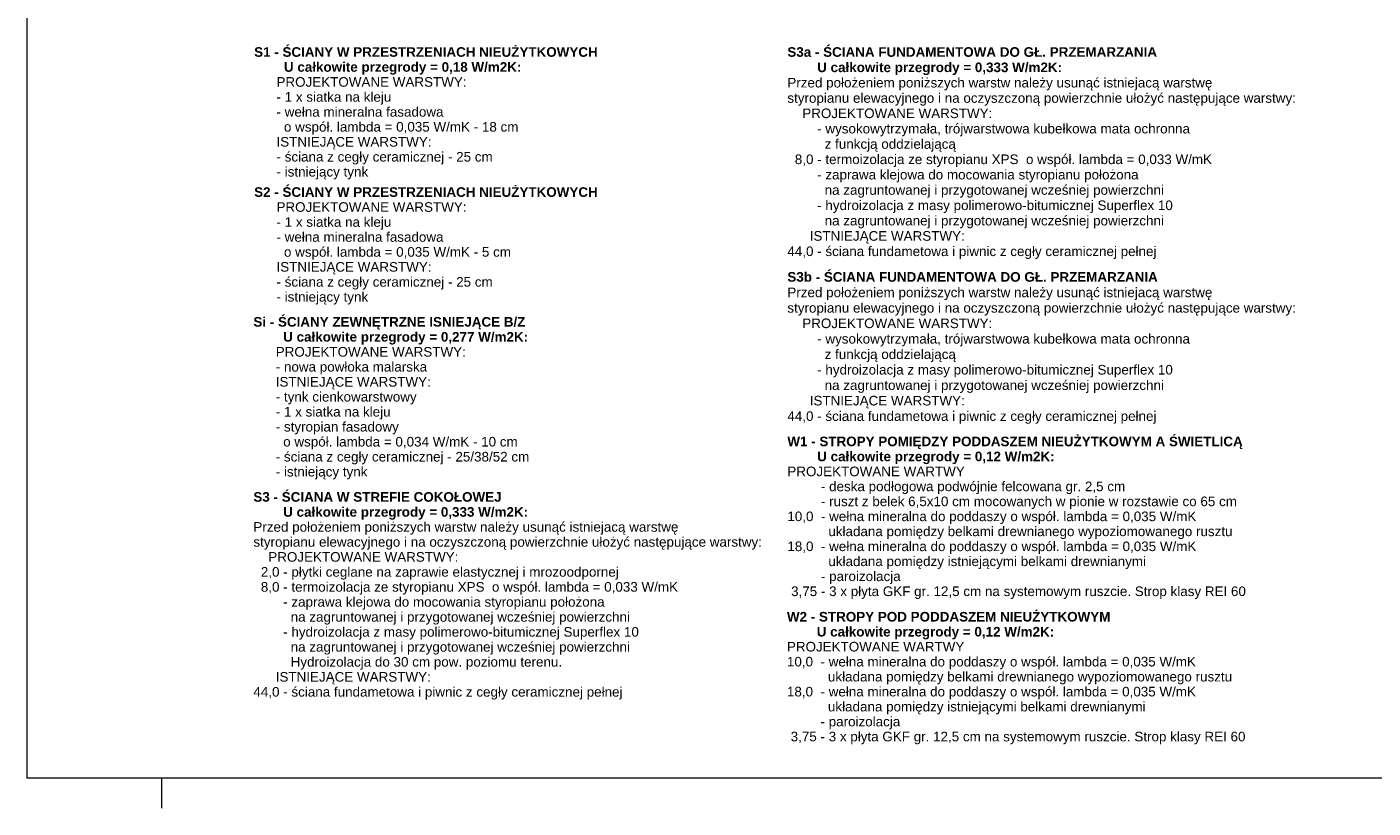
# Model space of a CAD drawing. Extents: x -723047 to -356759, y -30024 to 53940.
# Tile 33 of 121: x -671783 to -649357, y -27077 to -14069. Entities that reach past the tile are written whole.
import ezdxf

# ---------------------------------------------------------------- set-up
doc = ezdxf.new("R2010")
doc.units = 0
doc.header["$MEASUREMENT"] = 0
for name, color, linetype, lineweight in [('Arch opisy_Nr_Pióra__5', 7, 'Continuous', 13), ('Arch opisy_Nr_Pióra__6', 7, 'Continuous', 13), ('ARCH TABELA_Nr_Pióra__21', 7, 'Continuous', 9)]:
    doc.layers.add(name, color=color, linetype=linetype, lineweight=lineweight)
doc.styles.add('GENERATED_STYLE_11', font='arial.ttf')

msp = doc.modelspace()

# ---------------------------------------------------------------- linework, layer by layer
at = {"layer": 'ARCH TABELA_Nr_Pióra__21', "linetype": 'Continuous'}
for p, q in [((-671783, 1872.9), (-671783, -26577.1)), ((-631033, -26577.1), (-671783, -26577.1)), ((-669533, -27077.1), (-669533, -26577.1)), ((-669533, -27077.1), (-669533, -26577.1))]:
    msp.add_line(p, q, dxfattribs=at)

# ---------------------------------------------------------------- texts
at = {"layer": 'Arch opisy_Nr_Pióra__5', "linetype": 'Continuous', "char_height": 160, "attachment_point": 1, "style": 'GENERATED_STYLE_11'}
for s, insert, width, line_spacing_factor in [('\\A1;{\\fArial|b1|i0|c0|p38;S1 - ŚCIANY W PRZESTRZENIACH NIEUŻYTKOWYCH\\P        U całkowite przegrody = 0,18 W/m2K:\\P\\fArial|b0|i0|c0|p38;      PROJEKTOWANE WARSTWY:\\P      - 1 x siatka na kleju\\P      - wełna mineralna fasadowa \\P        o współ. lambda = 0,035 W/mK - 18 cm  \\P      ISTNIEJĄCE WARSTWY:\\P      - ściana z cegły ceramicznej - 25 cm\\P      - istniejący tynk}', (-667997.9, -14406.5), 7802.027, 0.934447), ('\\A1;{\\fArial|b1|i0|c0|p38;S3a - ŚCIANA FUNDAMENTOWA DO GŁ. PRZEMARZANIA\\P        U całkowite przegrody = 0,333 W/m2K:\\P\\fArial|b0|i0|c0|p38;Przed położeniem poniższych warstw należy usunąć istniejacą warstwę\\Pstyropianu elewacyjnego i na oczyszczoną powierzchnie ułożyć następujące warstwy:  \\P    PROJEKTOWANE WARSTWY:\\P        - wysokowytrzymała, trójwarstwowa kubełkowa mata ochronna \\P          z funkcją oddzielającą\\P  8,0 - termoizolacja ze styropianu XPS  o współ. lambda = 0,033 W/mK\\P        - zaprawa klejowa do mocowania styropianu położona\\P          na zagruntowanej i przygotowanej wcześniej powierzchni\\P        - hydroizolacja z masy polimerowo-bitumicznej Superflex 10\\P          na zagruntowanej i przygotowanej wcześniej powierzchni\\P      ISTNIEJĄCE WARSTWY:\\P44,0 - ściana fundametowa i piwnic z cegły ceramicznej pełnej}', (-659114.4, -14406.5), 9728.552, 0.957062), ('\\A1;{\\fArial|b1|i0|c0|p38;S2 - ŚCIANY W PRZESTRZENIACH NIEUŻYTKOWYCH\\P\\fArial|b0|i0|c0|p38;      PROJEKTOWANE WARSTWY:\\P      - 1 x siatka na kleju\\P      - wełna mineralna fasadowa \\P        o współ. lambda = 0,035 W/mK - 5 cm  \\P      ISTNIEJĄCE WARSTWY:\\P      - ściana z cegły ceramicznej - 25 cm\\P      - istniejący tynk}', (-667997.9, -16738.8), 7802.027, 0.934527), ('\\A1;{\\fArial|b1|i0|c0|p38;S3b - ŚCIANA FUNDAMENTOWA DO GŁ. PRZEMARZANIA\\P\\fArial|b0|i0|c0|p38;Przed położeniem poniższych warstw należy usunąć istniejacą warstwę\\Pstyropianu elewacyjnego i na oczyszczoną powierzchnie ułożyć następujące warstwy:  \\P    PROJEKTOWANE WARSTWY:\\P        - wysokowytrzymała, trójwarstwowa kubełkowa mata ochronna \\P          z funkcją oddzielającą\\P        - hydroizolacja z masy polimerowo-bitumicznej Superflex 10\\P          na zagruntowanej i przygotowanej wcześniej powierzchni\\P      ISTNIEJĄCE WARSTWY:\\P44,0 - ściana fundametowa i piwnic z cegły ceramicznej pełnej}', (-659114.4, -18152), 9728.552, 0.965723), ('\\A1;{\\fArial|b1|i0|c0|p38;Si - ŚCIANY ZEWNĘTRZNE ISNIEJĄCE B/Z\\P        U całkowite przegrody = 0,277 W/m2K:\\P\\fArial|b0|i0|c0|p38;      PROJEKTOWANE WARSTWY:\\P      - nowa powłoka malarska\\P      ISTNIEJĄCE WARSTWY:\\P      - tynk cienkowarstwowy \\P      - 1 x siatka na kleju\\P      - styropian fasadowy\\P        o współ. lambda = 0,034 W/mK - 10 cm  \\P      - ściana z cegły ceramicznej - 25/38/52 cm\\P      - istniejący tynk}', (-668010.2, -18900.2), 7802.027, 0.935504), ('\\A1;{\\fArial|b1|i0|c0|p38;S3 - ŚCIANA W STREFIE COKOŁOWEJ\\P        U całkowite przegrody = 0,333 W/m2K:\\P\\fArial|b0|i0|c0|p38;Przed położeniem poniższych warstw należy usunąć istniejacą warstwę\\Pstyropianu elewacyjnego i na oczyszczoną powierzchnie ułożyć następujące warstwy:  \\P    PROJEKTOWANE WARSTWY:\\P  2,0 - płytki ceglane na zaprawie elastycznej i mrozoodpornej \\P  8,0 - termoizolacja ze styropianu XPS  o współ. lambda = 0,033 W/mK\\P        - zaprawa klejowa do mocowania styropianu położona\\P          na zagruntowanej i przygotowanej wcześniej powierzchni\\P        - hydroizolacja z masy polimerowo-bitumicznej Superflex 10\\P          na zagruntowanej i przygotowanej wcześniej powierzchni\\P          Hydroizolacja do 30 cm pow. poziomu terenu.\\P      ISTNIEJĄCE WARSTWY:\\P44,0 - ściana fundametowa i piwnic z cegły ceramicznej pełnej}', (-668010.2, -21815.9), 9728.552, 0.936074)]:
    msp.add_mtext(s, dxfattribs=dict(at, insert=insert, width=width, line_spacing_factor=line_spacing_factor))
at = {"layer": 'Arch opisy_Nr_Pióra__6', "linetype": 'Continuous', "char_height": 160, "width": 9728.552, "attachment_point": 1, "style": 'GENERATED_STYLE_11'}
for s, insert, line_spacing_factor in [('\\A1;{\\fArial|b1|i0|c0|p38;W1 - STROPY POMIĘDZY PODDASZEM NIEUŻYTKOWYM A ŚWIETLICĄ\\P        U całkowite przegrody = 0,12 W/m2K:\\P\\fArial|b0|i0|c0|p38;PROJEKTOWANE WARTWY\\P         - deska podłogowa podwójnie felcowana gr. 2,5 cm\\P         - ruszt z belek 6,5x10 cm mocowanych w pionie w rozstawie co 65 cm\\P10,0  - wełna mineralna do poddaszy o współ. lambda = 0,035 W/mK\\P           układana pomiędzy belkami drewnianego wypoziomowanego rusztu \\P18,0  - wełna mineralna do poddaszy o współ. lambda = 0,035 W/mK\\P           układana pomiędzy istniejącymi belkami drewnianymi\\P         - paroizolacja\\P 3,75 - 3 x płyta GKF gr. 12,5 cm na systemowym ruszcie. Strop klasy REI 60}', (-659114.4, -20891.7), 0.935504), ('\\A1;{\\fArial|b1|i0|c0|p38;W2 - STROPY POD PODDASZEM NIEUŻYTKOWYM\\P        U całkowite przegrody = 0,12 W/m2K:\\P\\fArial|b0|i0|c0|p38;PROJEKTOWANE WARTWY\\P10,0  - wełna mineralna do poddaszy o współ. lambda = 0,035 W/mK\\P           układana pomiędzy belkami drewnianego wypoziomowanego rusztu \\P18,0  - wełna mineralna do poddaszy o współ. lambda = 0,035 W/mK\\P           układana pomiędzy istniejącymi belkami drewnianymi\\P         - paroizolacja\\P 3,75 - 3 x płyta GKF gr. 12,5 cm na systemowym ruszcie. Strop klasy REI 60}', (-659121.5, -23810.8), 0.935216)]:
    msp.add_mtext(s, dxfattribs=dict(at, insert=insert, line_spacing_factor=line_spacing_factor))

doc.saveas('drawing.dxf')
